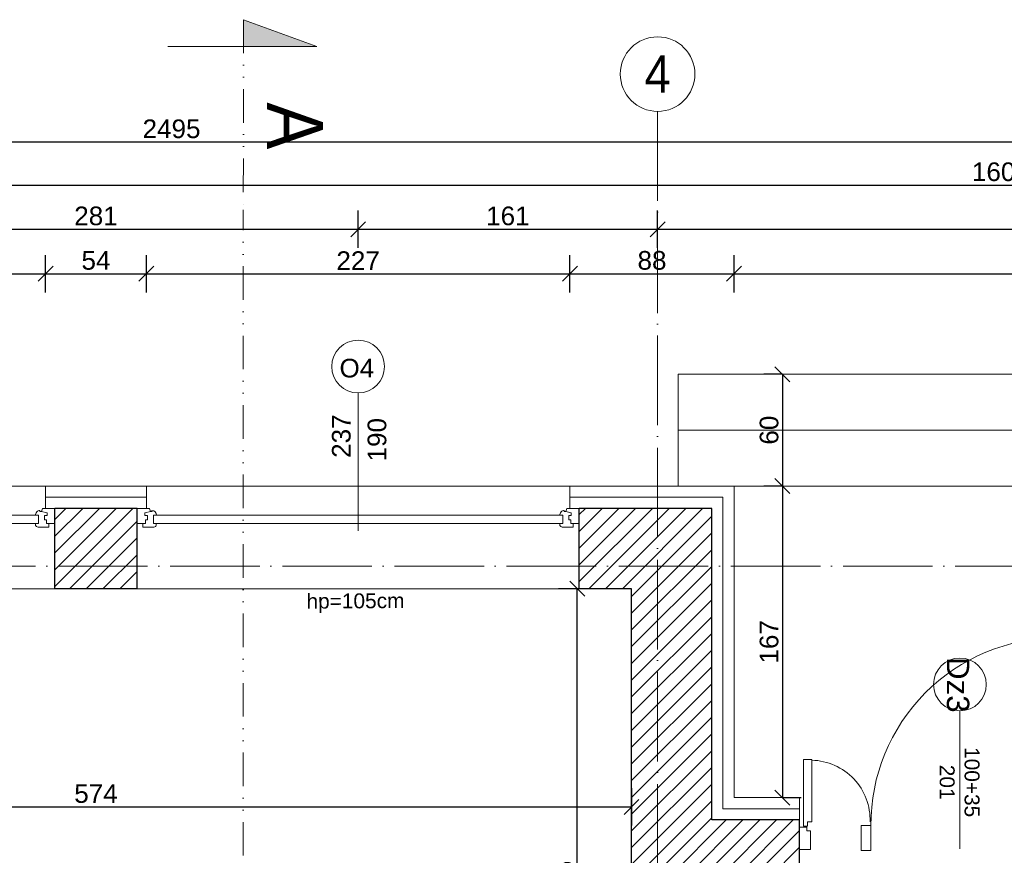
# Model space of a CAD drawing. Header units: millimetres. Extents: x -2720 to 125583, y -8970 to 34912.
# Tile 58 of 105: x 14447 to 14975, y 19453 to 19901. Entities that reach past the tile are written whole.
import ezdxf
from ezdxf.enums import TextEntityAlignment as Align

# ---------------------------------------------------------------- set-up
doc = ezdxf.new("R2010")
doc.units = ezdxf.units.MM
for name, pattern in [('1KS_2KP-50', [37.05, 12, 6, -6.35, 0, -6.35, 0, -6.35]), ('ACAD_ISO03W100', [30, 12, -18]), ('ACAD_ISO04W100', [30, 24, -3, 0, -3]), ('Osie$0$CONTINOUS', [0])]:
    doc.linetypes.add(name, pattern=pattern)
doc.layers.add('A_HATCH', color=7, linetype='Continuous', lineweight=5, true_color=0x999999)
doc.layers.add('A_IZOLEACJA TERMI_PROJEKTOWANA', color=7, linetype='Continuous', lineweight=15, true_color=0x0089b6)
for name, color, linetype, lineweight in [('A_KONST_ISTNIEJĄCE', 83, 'Continuous', 25), ('A_LINIA PRZEKROJOWA', 223, '1KS_2KP-50', 15), ('A_OPISY', 40, 'Continuous', 9), ('A_OSIE KONSTRUKCYJNE', 150, 'ACAD_ISO04W100', 5), ('A_STOLARKA OKIENNA', 141, 'Continuous', 15), ('A_WIDOK', 141, 'Continuous', 13), ('A_WYMIAROWANIE', 7, 'Continuous', 9)]:
    doc.layers.add(name, color=color, linetype=linetype, lineweight=lineweight)
doc.layers.add('A_NIEWIDOCZNE  POMOCNICZE', color=252, linetype='ACAD_ISO03W100', lineweight=5, plot=False)
doc.styles.add('DEMIURG_100_etykiety', font='arial.ttf', dxfattribs={"width": 0.9, "height": 30})
doc.styles.add('DEMIURG_100_opisy', font='arial.ttf', dxfattribs={"width": 0.9, "height": 20})
doc.styles.get("Standard").update_dxf_attribs({"font": 'arial.ttf'})
doc.linetypes.add('BATTING', pattern='A,0.0001,-0.1,[134,ltypeshp.shx,S=0.1,R=0,X=-0.1,Y=0],-0.2,[134,ltypeshp.shx,S=0.1,R=180,X=0.1,Y=0],-0.1', length=0.4001)
doc.dimstyles.new('1 do 100', dxfattribs={"dimtxt": 10, "dimasz": 8, "dimexe": 10, "dimexo": 10, "dimgap": 2, "dimtad": 1, "dimdec": 0, "dimtxsty": 'Standard', "dimblk": 'OBLIQUE', "dimcen": 2.5, "dimadec": 0, "dimazin": 0, "dimtfac": 1, "dimtdec": 0, "dimtmove": 0, "dimatfit": 3, "dimldrblk": 'OBLIQUE', "dimfxl": 10, "dimfxlon": 1, "dimarcsym": 0})
pattern_1 = [(45, (-1713.23, 355.087), (-4.490128, 4.490128), [])]

# ---------------------------------------------------------------- blocks, each defined once
blk = doc.blocks.new('WARTOŚĆ')
at = {"layer": 'A_OPISY', "color": 144}
blk.add_line((0, 0), (0, 73.97), dxfattribs=at)
blk.add_circle((0, 88.12), 14.15, dxfattribs=at)
blk.add_attdef('OZ', (-9.99, 82.42), '', height=10, dxfattribs=at)
for tag, p in [('S', (-4.03, 32.64)), ('H', (15.09, 32.64))]:
    blk.add_attdef(tag, p, '', height=10, rotation=90, dxfattribs=at)
blk = doc.blocks.new('*U134')
at = {"color": 144}
for p, q in [((-37, 0), (-37, -8)), ((-37, 0), (-30.32, 0)), ((-37, 0), (-37, -8)), ((-30.32, 0), (-29.74, -1.55)), ((193.32, 0), (192.74, -1.55)), ((200, 0), (193.32, 0)), ((200, 0), (200, -8)), ((-32.76, -2.4), (-29.74, -1.55)), ((-32.76, -3.73), (-32.76, -2.4)), ((-31.39, -3.73), (-32.76, -3.73)), ((-31.39, -6.06), (-31.39, -3.73)), ((-29.74, -1.55), (-28.89, -1.55)), ((-28.89, -1.55), (-28.99, -1.01)), ((-28.25, -7.98), (-28.25, -3.66)), ((-28.25, -3.66), (-26.62, -3.66)), ((191.25, -3.66), (189.62, -3.66)), ((191.25, -7.98), (191.25, -3.66)), ((191.89, -1.55), (191.99, -1.01)), ((192.74, -1.55), (191.89, -1.55)), ((195.76, -2.4), (192.74, -1.55)), ((194.39, -6.06), (194.39, -3.73)), ((194.39, -3.73), (195.76, -3.73)), ((195.76, -3.73), (195.76, -2.4)), ((-37, -8), (-33.8, -8)), ((-33.8, -8), (-33.8, -9.92)), ((-33.8, -8), (-32.41, -8)), ((-33.8, -9.92), (-27.94, -9.92)), ((-32.41, -8), (-32.41, -6.06)), ((-32.41, -6.06), (-31.39, -6.06)), ((-26.66, -7.98), (-28.25, -7.98)), ((-26.66, -9.03), (-26.66, -7.98)), ((189.66, -9.03), (189.66, -7.98)), ((189.66, -7.98), (191.25, -7.98)), ((196.8, -9.92), (190.94, -9.92)), ((195.41, -6.06), (194.39, -6.06)), ((195.41, -8), (195.41, -6.06)), ((196.8, -8), (195.41, -8)), ((200, -8), (196.8, -8)), ((196.8, -8), (196.8, -9.92))]:
    blk.add_line(p, q, dxfattribs=at)
blk.add_lwpolyline([(-28.25, -3.66), (191.25, -3.66), (191.25, -7.98), (-28.25, -7.98)], close=True, dxfattribs=at)
for centre, radius, start, end in [((-29.13, -3.52), 2.51, 356.8105, 86.8105), ((192.13, -3.52), 2.51, 93.1895, 183.1895), ((-28.03, -8.42), 1.5, 273.3553, 335.6854), ((191.03, -8.42), 1.5, 204.3146, 266.6447)]:
    blk.add_arc(centre, radius, start, end, dxfattribs=at)
blk = doc.blocks.new('linia przekroju')
at = {"linetype": 'Continuous', "lineweight": 5}
h = blk.add_hatch(color=256, dxfattribs=at)
h.dxf.hatch_style = 1
h.paths.add_polyline_path([(0, -40.51), (0, 39.3), (14.4, 0), (0, 0)])
at = {"linetype": 'Continuous'}
blk.add_lwpolyline([(0, -40.51), (0, 39.3), (14.4, 0), (0, 0)], close=True, dxfattribs=at)
blk.add_lwpolyline([(14.4, 0), (-87.57, -0.09)])
at = {"linetype": 'Continuous', "style": 'DEMIURG_100_etykiety', "width": 0.9, "flags": 8}
blk.add_attdef('NR_PRZEKROJU', (-55.09, 12.57), '', height=30, dxfattribs=at)
blk = doc.blocks.new('OSI')
at = {"layer": 'A_OSIE KONSTRUKCYJNE', "ltscale": 2}
for p, q in [((17829.03, 22227.01), (17829.03, 19966.92)), ((17207.22, 21983.12), (19027.17, 21983.12))]:
    blk.add_line(p, q, dxfattribs=at)
at = {"layer": 'A_OSIE KONSTRUKCYJNE', "linetype": 'Continuous'}
blk.add_circle((17829.03, 22247.01), 20, dxfattribs=at)
at = {"layer": 'A_OSIE KONSTRUKCYJNE', "linetype": 'Osie$0$CONTINOUS', "style": 'DEMIURG_100_opisy', "width": 0.9}
blk.add_text('4', height=20, dxfattribs=at).set_placement((17829.03, 22247.01), align=Align.MIDDLE_CENTER)
blk = doc.blocks.new('_Oblique')
at = {"color": 0, "linetype": 'ByBlock', "lineweight": -2}
blk.add_line((-0.5, -0.5), (0.5, 0.5), dxfattribs=at)
blk = doc.blocks.new('*D218')
at = {"layer": 'A_WYMIAROWANIE', "color": 0, "lineweight": -2, "ltscale": 2, "transparency": 16777216}
for p, q in [((14201.26, 19478.68), (14201.26, 19488.68)), ((14775.26, 19488.68), (14775.26, 19468.68)), ((14201.26, 19478.68), (14775.26, 19478.68))]:
    blk.add_line(p, q, dxfattribs=at)
at = {"layer": 'Defpoints', "color": 0, "ltscale": 2, "transparency": 16777216}
for p in [(14775.26, 19512.16), (14201.26, 19478.68), (14775.26, 19478.68)]:
    blk.add_point(p, dxfattribs=at)
at = {"layer": 'A_WYMIAROWANIE', "color": 0, "lineweight": -2, "ltscale": 2, "transparency": 16777216, "xscale": 8, "yscale": 8, "zscale": 8, "rotation": 180}
blk.add_blockref('_Oblique', (14201.26, 19478.68), dxfattribs=at)
at = {"layer": 'A_WYMIAROWANIE', "color": 0, "lineweight": -2, "ltscale": 2, "transparency": 16777216, "xscale": 8, "yscale": 8, "zscale": 8}
blk.add_blockref('_Oblique', (14775.26, 19478.68), dxfattribs=at)
at = {"layer": 'A_WYMIAROWANIE', "color": 0, "ltscale": 2, "transparency": 16777216, "insert": (14488.26, 19485.77), "char_height": 10, "attachment_point": 5}
blk.add_mtext('574', dxfattribs=at)
blk = doc.blocks.new('*D245')
at = {"layer": 'A_WYMIAROWANIE', "color": 0, "lineweight": -2, "ltscale": 2, "transparency": 16777216}
for p, q in [((14234.26, 19754.53), (14234.26, 19774.53)), ((14461.26, 19754.53), (14461.26, 19774.53)), ((14234.26, 19764.53), (14461.26, 19764.53))]:
    blk.add_line(p, q, dxfattribs=at)
at = {"layer": 'Defpoints', "color": 0, "ltscale": 2, "transparency": 16777216}
for p in [(14461.26, 19764.53), (14234.26, 19650.66), (14461.26, 19650.66)]:
    blk.add_point(p, dxfattribs=at)
at = {"layer": 'A_WYMIAROWANIE', "color": 0, "lineweight": -2, "ltscale": 2, "transparency": 16777216, "xscale": 8, "yscale": 8, "zscale": 8, "rotation": 180}
blk.add_blockref('_Oblique', (14234.26, 19764.53), dxfattribs=at)
at = {"layer": 'A_WYMIAROWANIE', "color": 0, "lineweight": -2, "ltscale": 2, "transparency": 16777216, "xscale": 8, "yscale": 8, "zscale": 8}
blk.add_blockref('_Oblique', (14461.26, 19764.53), dxfattribs=at)
at = {"layer": 'A_WYMIAROWANIE', "color": 0, "ltscale": 2, "transparency": 16777216, "insert": (14347.76, 19771.55), "char_height": 10, "attachment_point": 5}
blk.add_mtext('227', dxfattribs=at)
blk = doc.blocks.new('*D246')
at = {"layer": 'A_WYMIAROWANIE', "color": 0, "lineweight": -2, "ltscale": 2, "transparency": 16777216}
for p, q in [((14461.26, 19754.53), (14461.26, 19774.53)), ((14515.26, 19754.53), (14515.26, 19774.53)), ((14461.26, 19764.53), (14515.26, 19764.53))]:
    blk.add_line(p, q, dxfattribs=at)
at = {"layer": 'Defpoints', "color": 0, "ltscale": 2, "transparency": 16777216}
for p in [(14515.26, 19764.53), (14461.26, 19650.66), (14515.26, 19650.66)]:
    blk.add_point(p, dxfattribs=at)
at = {"layer": 'A_WYMIAROWANIE', "color": 0, "lineweight": -2, "ltscale": 2, "transparency": 16777216, "xscale": 8, "yscale": 8, "zscale": 8, "rotation": 180}
blk.add_blockref('_Oblique', (14461.26, 19764.53), dxfattribs=at)
at = {"layer": 'A_WYMIAROWANIE', "color": 0, "lineweight": -2, "ltscale": 2, "transparency": 16777216, "xscale": 8, "yscale": 8, "zscale": 8}
blk.add_blockref('_Oblique', (14515.26, 19764.53), dxfattribs=at)
at = {"layer": 'A_WYMIAROWANIE', "color": 0, "ltscale": 2, "transparency": 16777216, "insert": (14488.26, 19771.61), "char_height": 10, "attachment_point": 5}
blk.add_mtext('54', dxfattribs=at)
blk = doc.blocks.new('*D247')
at = {"layer": 'A_WYMIAROWANIE', "color": 0, "lineweight": -2, "ltscale": 2, "transparency": 16777216}
for p, q in [((14515.26, 19754.53), (14515.26, 19774.53)), ((14742.26, 19754.53), (14742.26, 19774.53)), ((14515.26, 19764.53), (14742.26, 19764.53))]:
    blk.add_line(p, q, dxfattribs=at)
at = {"layer": 'Defpoints', "color": 0, "ltscale": 2, "transparency": 16777216}
for p in [(14742.26, 19764.53), (14515.26, 19650.66), (14742.26, 19650.66)]:
    blk.add_point(p, dxfattribs=at)
at = {"layer": 'A_WYMIAROWANIE', "color": 0, "lineweight": -2, "ltscale": 2, "transparency": 16777216, "xscale": 8, "yscale": 8, "zscale": 8, "rotation": 180}
blk.add_blockref('_Oblique', (14515.26, 19764.53), dxfattribs=at)
at = {"layer": 'A_WYMIAROWANIE', "color": 0, "lineweight": -2, "ltscale": 2, "transparency": 16777216, "xscale": 8, "yscale": 8, "zscale": 8}
blk.add_blockref('_Oblique', (14742.26, 19764.53), dxfattribs=at)
at = {"layer": 'A_WYMIAROWANIE', "color": 0, "ltscale": 2, "transparency": 16777216, "insert": (14628.76, 19771.55), "char_height": 10, "attachment_point": 5}
blk.add_mtext('227', dxfattribs=at)
blk = doc.blocks.new('*D248')
at = {"layer": 'A_WYMIAROWANIE', "color": 0, "lineweight": -2, "ltscale": 2, "transparency": 16777216}
for p, q in [((14742.26, 19754.53), (14742.26, 19774.53)), ((14830.26, 19754.53), (14830.26, 19774.53)), ((14742.26, 19764.53), (14830.26, 19764.53))]:
    blk.add_line(p, q, dxfattribs=at)
at = {"layer": 'Defpoints', "color": 0, "ltscale": 2, "transparency": 16777216}
for p in [(14830.26, 19764.53), (14742.26, 19650.66), (14830.26, 19650.66)]:
    blk.add_point(p, dxfattribs=at)
at = {"layer": 'A_WYMIAROWANIE', "color": 0, "lineweight": -2, "ltscale": 2, "transparency": 16777216, "xscale": 8, "yscale": 8, "zscale": 8, "rotation": 180}
blk.add_blockref('_Oblique', (14742.26, 19764.53), dxfattribs=at)
at = {"layer": 'A_WYMIAROWANIE', "color": 0, "lineweight": -2, "ltscale": 2, "transparency": 16777216, "xscale": 8, "yscale": 8, "zscale": 8}
blk.add_blockref('_Oblique', (14830.26, 19764.53), dxfattribs=at)
at = {"layer": 'A_WYMIAROWANIE', "color": 0, "ltscale": 2, "transparency": 16777216, "insert": (14786.26, 19771.63), "char_height": 10, "attachment_point": 5}
blk.add_mtext('88', dxfattribs=at)
blk = doc.blocks.new('*D249')
at = {"layer": 'A_WYMIAROWANIE', "color": 0, "lineweight": -2, "ltscale": 2, "transparency": 16777216}
for p, q in [((14830.26, 19754.53), (14830.26, 19774.53)), ((15212.26, 19754.53), (15212.26, 19774.53)), ((14830.26, 19764.53), (15212.26, 19764.53))]:
    blk.add_line(p, q, dxfattribs=at)
at = {"layer": 'Defpoints', "color": 0, "ltscale": 2, "transparency": 16777216}
for p in [(15212.26, 19764.53), (14830.26, 19650.66), (15212.26, 19650.66)]:
    blk.add_point(p, dxfattribs=at)
at = {"layer": 'A_WYMIAROWANIE', "color": 0, "lineweight": -2, "ltscale": 2, "transparency": 16777216, "xscale": 8, "yscale": 8, "zscale": 8, "rotation": 180}
blk.add_blockref('_Oblique', (14830.26, 19764.53), dxfattribs=at)
at = {"layer": 'A_WYMIAROWANIE', "color": 0, "lineweight": -2, "ltscale": 2, "transparency": 16777216, "xscale": 8, "yscale": 8, "zscale": 8}
blk.add_blockref('_Oblique', (15212.26, 19764.53), dxfattribs=at)
at = {"layer": 'A_WYMIAROWANIE', "color": 0, "ltscale": 2, "transparency": 16777216, "insert": (15021.26, 19771.64), "char_height": 10, "attachment_point": 5}
blk.add_mtext('382', dxfattribs=at)
blk = doc.blocks.new('*D258')
at = {"layer": 'A_WYMIAROWANIE', "color": 0, "lineweight": -2, "ltscale": 2, "transparency": 16777216}
for p, q in [((14347.76, 19778.36), (14347.76, 19798.36)), ((14628.76, 19778.36), (14628.76, 19798.36)), ((14347.76, 19788.36), (14628.76, 19788.36))]:
    blk.add_line(p, q, dxfattribs=at)
at = {"layer": 'Defpoints', "color": 0, "ltscale": 2, "transparency": 16777216}
for p in [(14628.76, 19788.36), (14347.76, 19663.63), (14628.76, 19663.63)]:
    blk.add_point(p, dxfattribs=at)
at = {"layer": 'A_WYMIAROWANIE', "color": 0, "lineweight": -2, "ltscale": 2, "transparency": 16777216, "xscale": 8, "yscale": 8, "zscale": 8, "rotation": 180}
blk.add_blockref('_Oblique', (14347.76, 19788.36), dxfattribs=at)
at = {"layer": 'A_WYMIAROWANIE', "color": 0, "lineweight": -2, "ltscale": 2, "transparency": 16777216, "xscale": 8, "yscale": 8, "zscale": 8}
blk.add_blockref('_Oblique', (14628.76, 19788.36), dxfattribs=at)
at = {"layer": 'A_WYMIAROWANIE', "color": 0, "ltscale": 2, "transparency": 16777216, "insert": (14488.26, 19795.47), "char_height": 10, "attachment_point": 5}
blk.add_mtext('281', dxfattribs=at)
blk = doc.blocks.new('*D259')
at = {"layer": 'A_WYMIAROWANIE', "color": 0, "lineweight": -2, "ltscale": 2, "transparency": 16777216}
for p, q in [((14628.76, 19778.36), (14628.76, 19798.36)), ((14789.26, 19778.36), (14789.26, 19798.36)), ((14628.76, 19788.36), (14789.26, 19788.36))]:
    blk.add_line(p, q, dxfattribs=at)
at = {"layer": 'Defpoints', "color": 0, "ltscale": 2, "transparency": 16777216}
for p in [(14789.26, 19788.36), (14789.26, 19676.06), (14628.76, 19663.63)]:
    blk.add_point(p, dxfattribs=at)
at = {"layer": 'A_WYMIAROWANIE', "color": 0, "lineweight": -2, "ltscale": 2, "transparency": 16777216, "xscale": 8, "yscale": 8, "zscale": 8, "rotation": 180}
blk.add_blockref('_Oblique', (14628.76, 19788.36), dxfattribs=at)
at = {"layer": 'A_WYMIAROWANIE', "color": 0, "lineweight": -2, "ltscale": 2, "transparency": 16777216, "xscale": 8, "yscale": 8, "zscale": 8}
blk.add_blockref('_Oblique', (14789.26, 19788.36), dxfattribs=at)
at = {"layer": 'A_WYMIAROWANIE', "color": 0, "ltscale": 2, "transparency": 16777216, "insert": (14709.01, 19795.47), "char_height": 10, "attachment_point": 5}
blk.add_mtext('161', dxfattribs=at)
blk = doc.blocks.new('*D260')
at = {"layer": 'A_WYMIAROWANIE', "color": 0, "lineweight": -2, "ltscale": 2, "transparency": 16777216}
for p, q in [((14789.26, 19778.36), (14789.26, 19798.36)), ((15310.08, 19778.36), (15310.08, 19798.36)), ((14789.26, 19788.36), (15310.08, 19788.36))]:
    blk.add_line(p, q, dxfattribs=at)
at = {"layer": 'Defpoints', "color": 0, "ltscale": 2, "transparency": 16777216}
for p in [(15310.08, 19788.36), (15310.08, 19678.68), (14789.26, 19676.06)]:
    blk.add_point(p, dxfattribs=at)
at = {"layer": 'A_WYMIAROWANIE', "color": 0, "lineweight": -2, "ltscale": 2, "transparency": 16777216, "xscale": 8, "yscale": 8, "zscale": 8, "rotation": 180}
blk.add_blockref('_Oblique', (14789.26, 19788.36), dxfattribs=at)
at = {"layer": 'A_WYMIAROWANIE', "color": 0, "lineweight": -2, "ltscale": 2, "transparency": 16777216, "xscale": 8, "yscale": 8, "zscale": 8}
blk.add_blockref('_Oblique', (15310.08, 19788.36), dxfattribs=at)
at = {"layer": 'A_WYMIAROWANIE', "color": 0, "ltscale": 2, "transparency": 16777216, "insert": (15049.67, 19795.47), "char_height": 10, "attachment_point": 5}
blk.add_mtext('521', dxfattribs=at)
blk = doc.blocks.new('*D265')
at = {"layer": 'A_WYMIAROWANIE', "color": 0, "lineweight": -2, "ltscale": 2, "transparency": 16777216}
for p, q in [((14170.26, 19802.03), (14170.26, 19822.03)), ((15776.26, 19802.03), (15776.26, 19822.03)), ((14170.26, 19812.03), (15776.26, 19812.03))]:
    blk.add_line(p, q, dxfattribs=at)
at = {"layer": 'Defpoints', "color": 0, "ltscale": 2, "transparency": 16777216}
for p in [(15776.26, 19812.03), (14170.26, 19655.66), (15776.26, 19650.66)]:
    blk.add_point(p, dxfattribs=at)
at = {"layer": 'A_WYMIAROWANIE', "color": 0, "lineweight": -2, "ltscale": 2, "transparency": 16777216, "xscale": 8, "yscale": 8, "zscale": 8, "rotation": 180}
blk.add_blockref('_Oblique', (14170.26, 19812.03), dxfattribs=at)
at = {"layer": 'A_WYMIAROWANIE', "color": 0, "lineweight": -2, "ltscale": 2, "transparency": 16777216, "xscale": 8, "yscale": 8, "zscale": 8}
blk.add_blockref('_Oblique', (15776.26, 19812.03), dxfattribs=at)
at = {"layer": 'A_WYMIAROWANIE', "color": 0, "ltscale": 2, "transparency": 16777216, "insert": (14973.26, 19819.14), "char_height": 10, "attachment_point": 5}
blk.add_mtext('1606', dxfattribs=at)
blk = doc.blocks.new('*D266')
at = {"layer": 'A_WYMIAROWANIE', "color": 0, "lineweight": -2, "ltscale": 2, "transparency": 16777216}
for p, q in [((13281.26, 19825.06), (13281.26, 19845.06)), ((15776.26, 19825.06), (15776.26, 19845.06)), ((15776.26, 19835.06), (13281.26, 19835.06))]:
    blk.add_line(p, q, dxfattribs=at)
at = {"layer": 'Defpoints', "color": 0, "ltscale": 2, "transparency": 16777216}
for p in [(13281.26, 19835.06), (15776.26, 19650.66), (13281.26, 19585.66)]:
    blk.add_point(p, dxfattribs=at)
at = {"layer": 'A_WYMIAROWANIE', "color": 0, "lineweight": -2, "ltscale": 2, "transparency": 16777216, "xscale": 8, "yscale": 8, "zscale": 8, "rotation": 180}
blk.add_blockref('_Oblique', (13281.26, 19835.06), dxfattribs=at)
at = {"layer": 'A_WYMIAROWANIE', "color": 0, "lineweight": -2, "ltscale": 2, "transparency": 16777216, "xscale": 8, "yscale": 8, "zscale": 8}
blk.add_blockref('_Oblique', (15776.26, 19835.06), dxfattribs=at)
at = {"layer": 'A_WYMIAROWANIE', "color": 0, "ltscale": 2, "transparency": 16777216, "insert": (14528.76, 19842.17), "char_height": 10, "attachment_point": 5}
blk.add_mtext('2495', dxfattribs=at)
blk = doc.blocks.new('*D344')
at = {"layer": 'A_WYMIAROWANIE', "color": 0, "lineweight": -2, "ltscale": 2, "transparency": 16777216}
for p, q in [((14856.14, 19710.66), (14846.14, 19710.66)), ((14856.14, 19710.66), (14856.14, 19650.66)), ((14856.14, 19650.66), (14846.14, 19650.66))]:
    blk.add_line(p, q, dxfattribs=at)
at = {"layer": 'Defpoints', "color": 0, "ltscale": 2, "transparency": 16777216}
for p in [(14857.74, 19710.66), (14856.14, 19650.66), (14857.74, 19650.66)]:
    blk.add_point(p, dxfattribs=at)
at = {"layer": 'A_WYMIAROWANIE', "color": 0, "lineweight": -2, "ltscale": 2, "transparency": 16777216, "xscale": 8, "yscale": 8, "zscale": 8}
for p, rotation in [((14856.14, 19710.66), 90), ((14856.14, 19650.66), 270)]:
    blk.add_blockref('_Oblique', p, dxfattribs=dict(at, rotation=rotation))
at = {"layer": 'A_WYMIAROWANIE', "color": 0, "ltscale": 2, "transparency": 16777216, "insert": (14849.04, 19680.66), "char_height": 10, "attachment_point": 5, "rotation": 90}
blk.add_mtext('60', dxfattribs=at)
blk = doc.blocks.new('*D345')
at = {"layer": 'A_WYMIAROWANIE', "color": 0, "lineweight": -2, "ltscale": 2, "transparency": 16777216}
for p, q in [((14856.14, 19650.66), (14846.14, 19650.66)), ((14856.14, 19650.66), (14856.14, 19483.66)), ((14856.14, 19483.66), (14866.14, 19483.66))]:
    blk.add_line(p, q, dxfattribs=at)
at = {"layer": 'Defpoints', "color": 0, "ltscale": 2, "transparency": 16777216}
for p in [(14857.74, 19650.66), (14856.14, 19483.66), (14856.14, 19483.66)]:
    blk.add_point(p, dxfattribs=at)
at = {"layer": 'A_WYMIAROWANIE', "color": 0, "lineweight": -2, "ltscale": 2, "transparency": 16777216, "xscale": 8, "yscale": 8, "zscale": 8}
for p, rotation in [((14856.14, 19650.66), 90), ((14856.14, 19483.66), 270)]:
    blk.add_blockref('_Oblique', p, dxfattribs=dict(at, rotation=rotation))
at = {"layer": 'A_WYMIAROWANIE', "color": 0, "ltscale": 2, "transparency": 16777216, "insert": (14849.04, 19567.16), "char_height": 10, "attachment_point": 5, "rotation": 90}
blk.add_mtext('167', dxfattribs=at)
blk = doc.blocks.new('*D373')
at = {"layer": 'A_WYMIAROWANIE', "color": 0, "lineweight": -2, "ltscale": 2, "transparency": 16777216}
for p, q in [((14756.2, 19595.66), (14736.2, 19595.66)), ((14746.2, 19280.66), (14746.2, 19595.66)), ((14756.2, 19280.66), (14736.2, 19280.66))]:
    blk.add_line(p, q, dxfattribs=at)
at = {"layer": 'Defpoints', "color": 0, "ltscale": 2, "transparency": 16777216}
for p in [(14746.2, 19595.66), (14775.26, 19595.66), (14780.5, 19280.66)]:
    blk.add_point(p, dxfattribs=at)
at = {"layer": 'A_WYMIAROWANIE', "color": 0, "lineweight": -2, "ltscale": 2, "transparency": 16777216, "xscale": 8, "yscale": 8, "zscale": 8}
for p, rotation in [((14746.2, 19595.66), 90), ((14746.2, 19280.66), 270)]:
    blk.add_blockref('_Oblique', p, dxfattribs=dict(at, rotation=rotation))
at = {"layer": 'A_WYMIAROWANIE', "color": 0, "ltscale": 2, "transparency": 16777216, "insert": (14739.09, 19438.16), "char_height": 10, "attachment_point": 5, "rotation": 90}
blk.add_mtext('315', dxfattribs=at)

msp = doc.modelspace()

# ---------------------------------------------------------------- hatches: boundary and pattern name
at = {"layer": 'A_HATCH'}
h = msp.add_hatch(dxfattribs=at)
h.set_pattern_fill('ANSI31', color=256, scale=2)
h.set_pattern_definition(pattern_1)
h.paths.add_polyline_path([(14201.26, 19300.66), (14129.26, 19300.66), (14129.26, 19244.66), (14201.26, 19244.66)])
h.paths.add_polyline_path([(14201.26, 19595.66), (14158.26, 19595.66), (14158.26, 19530.66), (14201.26, 19530.66)])
h.paths.add_polyline_path([(14158.26, 19595.66), (14129.26, 19595.66), (14129.26, 19530.66), (14158.26, 19530.66)])
h.paths.add_polyline_path([(14229.26, 19638.66), (14158.26, 19638.66), (14158.26, 19643.66), (13983.29, 19643.66), (13983.29, 19635.66), (13983.26, 19600.66), (14115.26, 19600.66), (14115.26, 19595.66), (14229.26, 19595.66)])
h.paths.add_polyline_path([(14510.26, 19638.66), (14466.26, 19638.66), (14466.26, 19630.66), (14466.26, 19595.66), (14510.26, 19595.66)])
h.paths.add_polyline_path([(13757.26, 19643.66), (13706.26, 19643.66), (13706.26, 19635.66), (13706.26, 19600.66), (13757.26, 19600.66)])
h.paths.add_polyline_path([(13480.26, 19643.66), (13293.26, 19643.66), (13293.26, 19527.66), (13301.26, 19527.66), (13336.26, 19527.66), (13336.26, 19600.66), (13480.26, 19600.66)])
h.paths.add_polyline_path([(13336.26, 19307.66), (13293.26, 19307.66), (13293.26, 19251.66), (13301.26, 19251.66), (13336.26, 19251.66)])
h.paths.add_polyline_path([(13336.26, 19019.66), (13293.26, 19019.66), (13293.26, 18419.66), (13336.26, 18419.66)])
h.paths.add_polyline_path([(13812.26, 18204.66), (13336.26, 18204.66), (13336.26, 18223.66), (13293.26, 18223.66), (13293.26, 18161.66), (13812.26, 18161.66), (13812.26, 18173.58)])
h.paths.add_polyline_path([(14014.26, 18204.66), (13990.26, 18204.66), (13971.26, 18204.66), (13942.26, 18204.66), (13942.26, 18161.66), (14014.26, 18161.66)])
h.paths.add_polyline_path([(14201.26, 18471.18), (14178.76, 18471.18), (14201.26, 18471.18), (14201.26, 19016.66), (14158.26, 19016.66), (14158.26, 18320.66), (14803.26, 18320.66), (14803.26, 18363.66), (14201.26, 18363.66)])
h.paths.add_polyline_path([(14114.26, 18402.66), (14136.76, 18402.66), (14114.26, 18402.66), (14114.26, 18356.66), (13971.26, 18356.66), (13971.26, 18313.66), (14156.26, 18313.66), (14156.26, 19016.66), (14129.26, 19016.66), (14129.26, 18725.66), (14114.26, 18725.66)])
h = msp.add_hatch(dxfattribs=at)
h.set_pattern_fill('ANSI31', color=256, scale=2)
h.set_pattern_definition(pattern_1)
h.paths.add_polyline_path([(15360.26, 18363.66), (15290.26, 18363.66), (15250.26, 18363.66), (15250.26, 18320.66), (15294.26, 18320.66), (15294.26, 18306.66), (15360.26, 18306.66)])
h.paths.add_polyline_path([(15075.26, 18363.66), (14903.26, 18363.66), (14903.26, 18320.66), (15075.26, 18320.66)])
h.paths.add_polyline_path([(14803.26, 18456.66), (14775.26, 18456.66), (14775.26, 18363.66), (14803.26, 18363.66)])
h.paths.add_polyline_path([(14803.26, 18581.66), (14775.26, 18581.66), (14775.26, 18556.66), (14803.26, 18556.66)])
h.paths.add_polyline_path([(14852.26, 19003.66), (14803.26, 19003.66), (14803.26, 18933.66), (14852.26, 18933.66)])
h.paths.add_polyline_path([(14852.26, 19121.66), (14818.26, 19121.66), (14818.26, 19153.66), (14811.36, 19153.66), (14775.26, 19153.66), (14775.26, 19093.66), (14803.26, 19093.66), (14852.26, 19093.66)])
h.paths.add_polyline_path([(15063.26, 19251.66), (15035.26, 19251.66), (15035.26, 19216.66), (15063.26, 19216.66)])
h.paths.add_polyline_path([(15063.26, 19428.66), (15063.26, 19471.66), (15010.26, 19471.66), (15010.26, 19464.23), (15010.26, 19428.66), (15035.26, 19428.66), (15035.26, 19355.66), (15063.26, 19355.66)])
h.paths.add_polyline_path([(14818.26, 19638.66), (14747.26, 19638.66), (14747.26, 19630.66), (14747.26, 19595.66), (14775.26, 19595.66), (14775.26, 19428.66), (14865.26, 19428.66), (14865.26, 19471.66), (14818.26, 19471.66)])
h.paths.add_polyline_path([(14818.26, 19428.66), (14775.26, 19428.66), (14775.26, 19280.66), (14818.26, 19280.66)])
h.paths.add_polyline_path([(15228.71, 19099.16), (15228.71, 19113.16), (15242.71, 19113.16), (15242.71, 19099.16)])
h.paths.add_polyline_path([(15269.06, 19121.66), (15269.06, 19099.16), (15255.06, 19099.16), (15255.06, 19121.66), (15063.26, 19121.66), (15063.26, 19126.66), (15035.26, 19126.66), (15035.26, 19121.66), (15035.26, 19093.66), (15290.26, 19093.66), (15290.26, 19121.66)])
h.paths.add_polyline_path([(14775.26, 18991.15), (14797.76, 18991.15), (14797.76, 18977.15), (14775.26, 18977.15), (14775.26, 18669.66), (14803.26, 18669.66), (14803.26, 19093.66), (14775.26, 19093.66)])

# ---------------------------------------------------------------- linework, layer by layer
at = {"layer": 'A_IZOLEACJA TERMI_PROJEKTOWANA', "ltscale": 2}
for p, q in [((14461.26, 19638.66), (14461.26, 19650.66)), ((14515.26, 19638.66), (14515.26, 19650.66)), ((14742.26, 19638.66), (14742.26, 19650.66)), ((14865.26, 19471.66), (14865.26, 19483.66))]:
    msp.add_line(p, q, dxfattribs=at)
for points in [[(14461.26, 19650.66), (14515.26, 19650.66)], [(14742.26, 19650.66), (14830.26, 19650.66), (14830.26, 19483.66), (14865.26, 19483.66)]]:
    msp.add_lwpolyline(points, dxfattribs=at)
at = {"layer": 'A_IZOLEACJA TERMI_PROJEKTOWANA', "linetype": 'BATTING', "ltscale": 14}
for points in [[(14461.26, 19644.66), (14515.26, 19644.66)], [(14742.26, 19644.66), (14824.26, 19644.66), (14824.26, 19477.66), (14865.26, 19477.66)]]:
    msp.add_lwpolyline(points, dxfattribs=at)
at = {"layer": 'A_KONST_ISTNIEJĄCE', "ltscale": 2}
for p, q in [((14466.26, 19595.66), (14466.26, 19638.66)), ((14510.26, 19595.66), (14510.26, 19638.66)), ((14747.26, 19595.66), (14747.26, 19638.66)), ((14865.26, 19428.66), (14865.26, 19471.66))]:
    msp.add_line(p, q, dxfattribs=at)
for points in [[(14510.26, 19638.66), (14466.26, 19638.66)], [(14865.26, 19471.66), (14818.26, 19471.66), (14818.26, 19638.66), (14747.26, 19638.66)], [(14510.26, 19595.66), (14466.26, 19595.66)], [(14865.26, 19428.66), (14775.26, 19428.66), (14775.26, 19595.66), (14747.26, 19595.66)]]:
    msp.add_lwpolyline(points, dxfattribs=at)
at = {"layer": 'A_LINIA PRZEKROJOWA'}
msp.add_line((14567.21, 17627.32), (14567.21, 19798.77), dxfattribs=at)
at = {"layer": 'A_NIEWIDOCZNE  POMOCNICZE', "ltscale": 2}
msp.add_lwpolyline([(14201.26, 19595.66), (14775.26, 19595.66), (14775.26, 18363.66), (14201.26, 18363.66)], close=True, dxfattribs=at)
at = {"layer": 'A_OPISY', "color": 144, "true_color": 0x007cb0, "transparency": 33554559}
msp.add_line((14951.29, 19530.18), (14951.29, 19456.2), dxfattribs=at)
for points in [[(14867.39, 19468.37), (14867.39, 19504.04), (14871.91, 19504.04), (14871.91, 19470.63), (14869.65, 19470.63), (14869.65, 19468.37)], [(14871.22, 19455.87), (14871.22, 19465.81), (14869.23, 19465.81), (14869.23, 19467.8), (14865.26, 19467.8), (14865.26, 19455.87)]]:
    msp.add_lwpolyline(points, close=True, dxfattribs=at)
msp.add_lwpolyline([(14898.41, 19455.29), (14898.41, 19468.62), (14903.59, 19468.62), (14903.59, 19455.29), (14898.41, 19455.29)], dxfattribs=at)
msp.add_circle((14951.29, 19544.33), 14.15, dxfattribs=at)
for centre, radius, start, end in [((15003.62, 19469.24), 100.03, 89.9989, 180.3548), ((14871.16, 19471.73), 31.98, 358.0239, 88.6693)]:
    msp.add_arc(centre, radius, start, end, dxfattribs=at)
at = {"layer": 'A_WIDOK', "ltscale": 2}
for p, q in [((14800.26, 19710.66), (15242.26, 19710.66)), ((14800.26, 19710.66), (14800.26, 19650.66)), ((14800.26, 19680.66), (15242.26, 19680.66)), ((14234.26, 19650.66), (14461.26, 19650.66)), ((14515.26, 19650.66), (14742.26, 19650.66)), ((14830.26, 19650.66), (15212.26, 19650.66)), ((14466.26, 19595.66), (14229.26, 19595.66)), ((14747.26, 19595.66), (14510.26, 19595.66))]:
    msp.add_line(p, q, dxfattribs=at)

# ---------------------------------------------------------------- block references
at = {"layer": 'A_LINIA PRZEKROJOWA'}
ref = msp.add_blockref('linia przekroju', (14567.3, 19886.33), dxfattribs=dict(at, xscale=-1, rotation=270))
ref.add_attrib('NR_PRZEKROJU', 'A', dxfattribs={"layer": '0', "linetype": 'Continuous', "height": 30, "rotation": 270, "style": 'DEMIURG_100_etykiety', "width": 0.9}).set_placement((14570.99, 19856.41), align=Align.BOTTOM_LEFT)
at = {"layer": 'A_OPISY', "color": 144, "transparency": 33554559}
ref = msp.add_blockref('WARTOŚĆ', (14628.76, 19626.65), dxfattribs=at)
ref.add_attrib('S', '237', (14624.72, 19665.82), dxfattribs={"color": 0, "height": 10, "rotation": 90})
ref.add_attrib('H', '190', (14643.85, 19663.87), dxfattribs={"color": 0, "height": 10, "rotation": 90})
ref.add_attrib('OZ', 'O4', (14618.77, 19708.93), dxfattribs={"color": 0, "height": 10})
at = {"layer": 'A_OSIE KONSTRUKCYJNE'}
msp.add_blockref('OSI', (-3039.77, -2375.46), dxfattribs=at)
at = {"layer": 'A_STOLARKA OKIENNA', "transparency": 33554559, "xscale": -1}
for p in [(14429.26, 19638.66), (14710.26, 19638.66)]:
    msp.add_blockref('*U134', p, dxfattribs=at)

# ---------------------------------------------------------------- texts
at = {"layer": 'A_OPISY', "transparency": 33554559, "insert": (14627.34, 19587.92), "char_height": 8, "attachment_point": 5, "rotation": 0.4248}
msp.add_mtext_dynamic_manual_height_columns('hp=105cm', width=44.3905, gutter_width=12.5, heights=[0], dxfattribs=at)
at = {"layer": 'A_OPISY', "color": 144, "true_color": 0x007cb0, "transparency": 33554559, "attachment_point": 5, "rotation": 270}
for s, insert, char_height in [('Dz3', (14950.22, 19544.14), 12), ('100+35\\P201', (14951.07, 19491.95), 8)]:
    msp.add_mtext_dynamic_manual_height_columns(s, width=44.3905, gutter_width=12.5, heights=[0], dxfattribs=dict(at, insert=insert, char_height=char_height))

# ---------------------------------------------------------------- dimensions: what is measured, and where the dimension line sits
at = {"layer": 'A_WYMIAROWANIE', "ltscale": 2}
dim = msp.add_linear_dim(base=(13281.26, 19835.06), p1=(15776.26, 19650.66), p2=(13281.26, 19585.66), dimstyle='1 do 100', dxfattribs=at)
dim.commit()
dim.dimension.update_dxf_attribs({"geometry": '*D266', "text_midpoint": (14528.76, 19842.17)})
for base, p1, p2, picture, middle in [((15776.26, 19812.03), (14170.26, 19655.66), (15776.26, 19650.66), '*D265', (14973.26, 19819.14)), ((14628.76, 19788.36), (14347.76, 19663.63), (14628.76, 19663.63), '*D258', (14488.26, 19795.47)), ((14789.25854956, 19788.36495319), (14628.75854956, 19663.6346471), (14789.25854956, 19676.0606826), '*D259', (14709.00854956, 19795.47068307)), ((15310.08, 19788.36), (14789.26, 19676.06), (15310.08, 19678.68), '*D260', (15049.67, 19795.47)), ((14461.26, 19764.53), (14234.26, 19650.66), (14461.26, 19650.66), '*D245', (14347.76, 19771.55)), ((14515.26, 19764.53), (14461.26, 19650.66), (14515.26, 19650.66), '*D246', (14488.26, 19771.61)), ((14742.26, 19764.53), (14515.26, 19650.66), (14742.26, 19650.66), '*D247', (14628.76, 19771.55)), ((14830.26, 19764.53), (14742.26, 19650.66), (14830.26, 19650.66), '*D248', (14786.26, 19771.63)), ((15212.26, 19764.53), (14830.26, 19650.66), (15212.26, 19650.66), '*D249', (15021.26, 19771.64)), ((14775.26, 19478.68), (14201.26, 19478.68), (14775.26, 19512.16), '*D218', (14488.26, 19485.77))]:
    dim = msp.add_linear_dim(base=base, p1=p1, p2=p2, dimstyle='1 do 100', override={"dimtmove": 1}, dxfattribs=at)
    dim.commit()
    dim.dimension.update_dxf_attribs({"geometry": picture, "text_midpoint": middle})
dim = msp.add_linear_dim(base=(14856.14, 19650.66), p1=(14857.74, 19710.66), p2=(14857.74, 19650.66), angle=90, dimstyle='1 do 100', dxfattribs=at)
dim.commit()
dim.dimension.update_dxf_attribs({"geometry": '*D344', "text_midpoint": (14849.04, 19680.66)})
for base, p1, p2, picture, middle in [((14856.14, 19483.66), (14857.74, 19650.66), (14856.14, 19483.66), '*D345', (14849.04, 19567.16)), ((14746.2, 19595.66), (14780.5, 19280.66), (14775.26, 19595.66), '*D373', (14739.09, 19438.16))]:
    dim = msp.add_linear_dim(base=base, p1=p1, p2=p2, angle=90, dimstyle='1 do 100', override={"dimtmove": 1}, dxfattribs=at)
    dim.commit()
    dim.dimension.update_dxf_attribs({"geometry": picture, "text_midpoint": middle})

doc.saveas('drawing.dxf')
